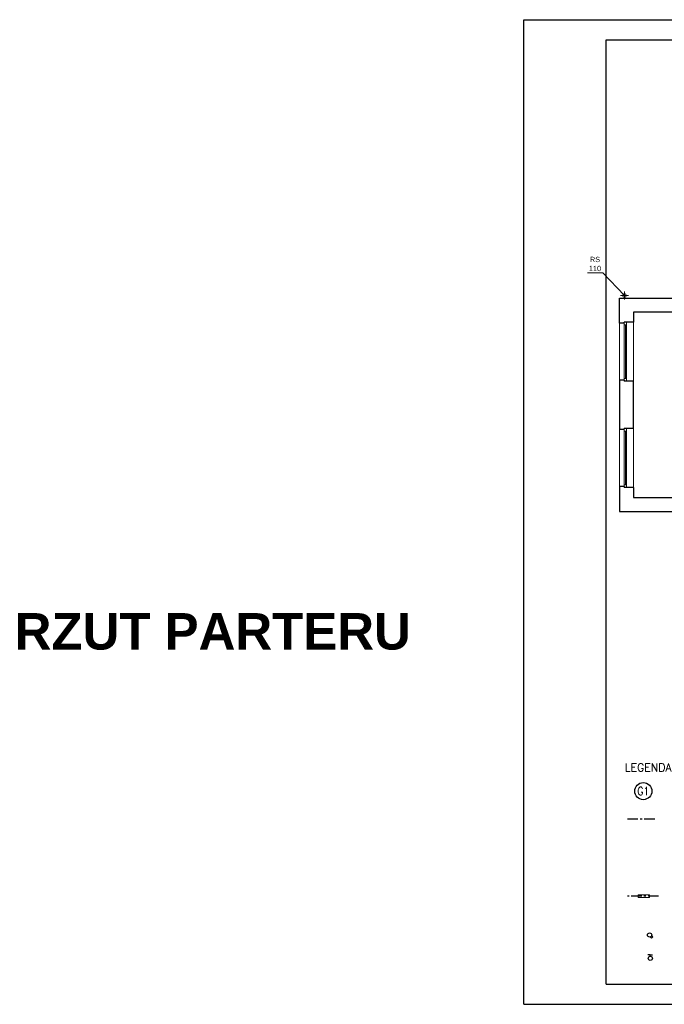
# Model space of a CAD drawing. Extents: x -220425 to -32551, y -64521 to 77206.
# Tile 3 of 59: x -218563 to -199119, y -18591 to 11109. Entities that reach past the tile are written whole.
import ezdxf
from ezdxf.enums import TextEntityAlignment as Align
from ezdxf.lldxf.tags import DXFTag

# ---------------------------------------------------------------- set-up
doc = ezdxf.new("R2010")
doc.units = 0
doc.header["$MEASUREMENT"] = 0
doc.set_wipeout_variables(frame=1)
doc.linetypes.add('Kreski i kropki', pattern=[450, 250, -100, 0, -100])
doc.linetypes.add('MITTE', pattern=[50.8, 31.75, -6.35, 6.35, -6.35])
for name, color, linetype in [('#gaz-op', 2, 'Continuous'), ('#opis', 3, 'Continuous'), ('#opisy', 252, 'Continuous'), ('_MK_opis gazu', 3, 'Continuous'), ('armatura', 6, 'Continuous'), ('Drzwi ArchiCAD', 7, 'Continuous')]:
    doc.layers.add(name, color=color, linetype=linetype)
for name, color, linetype, lineweight in [('#ks', 34, 'Continuous', 30), ('_MK_gaz', 50, 'Kreski i kropki', 30), ('ARCH TABELA_Nr_Pióra__1', 7, 'Continuous', 25), ('INWENT RURY SPUSTOWE_Nr_Pióra__21', 7, 'Continuous', 9), ('INWENT. OKNA_Nr_Pióra__5', 7, 'Continuous', 13), ('INWENT.ŚCIANY_Nr_Pióra__1', 7, 'Continuous', 25), ('IS_Zimna_woda', 5, 'SOLID', 30)]:
    doc.layers.add(name, color=color, linetype=linetype, lineweight=lineweight)
doc.styles.add('GENERATED_STYLE_11', font='arialbd.ttf')
doc.styles.add('GENERATED_STYLE_6', font='txt')
doc.styles.add('ROMANS', font='romans.shx', dxfattribs={"width": 0.85, "height": 0.11})
tags = doc.linetypes.add('SOLID', pattern=[10, 10, 0]).pattern_tags.tags
tags[6:7] = [DXFTag(74, 4), DXFTag(75, 0), DXFTag(340, '0'), DXFTag(46, 0.0), DXFTag(50, 0.0), DXFTag(44, 0.0), DXFTag(45, 0.0)]
tags[4:5] = [DXFTag(74, 4), DXFTag(75, 0), DXFTag(340, '0'), DXFTag(46, 0.0), DXFTag(50, 0.0), DXFTag(44, 0.0), DXFTag(45, 0.0)]

# ---------------------------------------------------------------- blocks, each defined once
blk = doc.blocks.new('A$C382C6C0C')
at = {"layer": '#ks', "color": 7, "lineweight": -3}
for p, q in [((-248.5, -2909), (-248.5, 61)), ((-248.5, 61), (3951.5, 61)), ((3951.5, -2909), (3951.5, 61)), ((0, -2848), (0, 0)), ((0, 0), (3890.5, 0)), ((3890.5, -2848), (3890.5, 0)), ((0, -2848), (3890.5, -2848)), ((-248.5, -2909), (3951.5, -2909))]:
    blk.add_line(p, q, dxfattribs=at)
blk = doc.blocks.new('A$C68B6B573')
at = {"layer": 'INWENT RURY SPUSTOWE_Nr_Pióra__21', "color": 252, "linetype": 'Continuous'}
for p, q in [((-4188, 13491), (-3725, 13491)), ((-3725, 13491), (-3070, 12805)), ((-3190, 12805), (-2950, 12805)), ((-3070, 12685), (-3070, 12925))]:
    blk.add_line(p, q, dxfattribs=at)
blk.add_circle((-3070, 12805), 55, dxfattribs=at)
at = {"layer": 'INWENT. OKNA_Nr_Pióra__5', "color": 252, "linetype": 'Continuous'}
for p, q in [((-3220, 10250), (-3220, 11970)), ((-3080, 10220), (-3080, 12000)), ((-3005, 11920), (-3080, 11920)), ((-3042, 10300), (-3042, 11920)), ((-3005, 10220), (-3005, 12000)), ((-2800, 10220), (-2800, 12000)), ((-3005, 10300), (-3080, 10300)), ((-3220, 7040), (-3220, 8760)), ((-3080, 7010), (-3080, 8790)), ((-3005, 8710), (-3080, 8710)), ((-3042, 7090), (-3042, 8710)), ((-3005, 7010), (-3005, 8790)), ((-2800, 7010), (-2800, 8790)), ((-3005, 7090), (-3080, 7090))]:
    blk.add_line(p, q, dxfattribs=at)
at = {"layer": 'INWENT.ŚCIANY_Nr_Pióra__1', "color": 252, "linetype": 'Continuous'}
for p, q in [((-3220, 11970), (-3220, 12720)), ((-3220, 12720), (-310, 12720)), ((-340, 12300), (-2800, 12300)), ((-2800, 12300), (-2800, 12000)), ((-3080, 11970), (-3220, 11970)), ((-3080, 11970), (-3080, 12000)), ((-2800, 12000), (-3080, 12000)), ((-3080, 10250), (-3220, 10250)), ((-3220, 10250), (-3220, 8760)), ((-3080, 10250), (-3080, 10220)), ((-2800, 10220), (-3080, 10220)), ((-2800, 8790), (-2800, 10220)), ((-3080, 8760), (-3220, 8760)), ((-2800, 8790), (-3080, 8790)), ((-3080, 8760), (-3080, 8790)), ((-3080, 7040), (-3220, 7040)), ((-3220, 7040), (-3220, 6290)), ((-3080, 7040), (-3080, 7010)), ((-2800, 7010), (-3080, 7010)), ((-2800, 7010), (-2800, 6710)), ((-2800, 6710), (350, 6710)), ((-3220, 6290), (0, 6290))]:
    blk.add_line(p, q, dxfattribs=at)
at = {"layer": 'ARCH TABELA_Nr_Pióra__1', "color": 252, "linetype": 'Continuous', "insert": (-21462, 3225), "char_height": 1100, "attachment_point": 1, "style": 'GENERATED_STYLE_11'}
blk.add_mtext('{RZUT PARTERU}', dxfattribs=at)
at = {"layer": 'INWENT RURY SPUSTOWE_Nr_Pióra__21', "color": 252, "linetype": 'Continuous', "insert": (-3957, 13971), "char_height": 160, "width": 462.76, "attachment_point": 2, "line_spacing_factor": 1.015474, "style": 'GENERATED_STYLE_6'}
blk.add_mtext('{RS 110}', dxfattribs=at)

msp = doc.modelspace()

# ---------------------------------------------------------------- block references
at = {"layer": 'Drzwi ArchiCAD'}
msp.add_blockref('A$C68B6B573', (-197252.38, -10015.148), dxfattribs=at)

# ---------------------------------------------------------------- next in the draw order: wipeouts: each hides what was drawn before it
msp.add_wipeout([(-200658.846, -11027.555), (-183525.651, -11027.555), (-183525.651, -17981.116), (-200875.213, -17981.116)]).dxf.layer = 'Drzwi ArchiCAD'

# ---------------------------------------------------------------- next in the draw order: linework, layer by layer
at = {"layer": '#gaz-op', "color": 0}
msp.add_circle((-199752.396, -12160.69), 257.76, dxfattribs=at)
at = {"layer": '_MK_gaz', "color": 6, "linetype": 'Continuous', "lineweight": 20, "ltscale": 20}
msp.add_lwpolyline([(-199908.305, -15364.965), (-199567.54, -15364.965), (-199567.54, -15287.554), (-199908.305, -15287.554)], close=True, dxfattribs=at)
at = {"layer": '_MK_opis gazu', "color": 6}
for p, q in [((-199542.371, -17099.198), (-199613.498, -17099.459)), ((-199542.371, -17099.198), (-199471.244, -17098.938)), ((-199542.211, -17142.875), (-199542.371, -17099.198))]:
    msp.add_line(p, q, dxfattribs=at)
msp.add_ellipse((-199542.053, -17205.13), major_axis=(44.183, -43.86), ratio=1, start_param=3.926990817, end_param=10.210176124, dxfattribs=at)
at = {"layer": 'armatura'}
for p, q in [((-199543.752, -16560.535), (-199509.078, -16595.208)), ((-199468.328, -16554.458), (-199509.078, -16595.208)), ((-199503.001, -16519.785), (-199468.328, -16554.458))]:
    msp.add_line(p, q, dxfattribs=at)
msp.add_circle((-199563.869, -16499.667), 64.106, dxfattribs=at)
at = {"layer": 'IS_Zimna_woda', "color": 2, "linetype": 'MITTE', "ltscale": 10}
for p, q in [((-200232.343, -12992.399), (-199354.965, -12992.399)), ((-199291.167, -15326.259), (-200232.343, -15326.259))]:
    msp.add_line(p, q, dxfattribs=at)

# ---------------------------------------------------------------- next in the draw order: block references
at = {"layer": '#ks', "color": 1, "lineweight": 35, "xscale": 10, "yscale": 10, "zscale": 10}
msp.add_blockref('A$C382C6C0C', (-200875.213, 10498.884), dxfattribs=at)

# ---------------------------------------------------------------- next in the draw order: texts
at = {"layer": '#opis', "color": 7, "style": 'ROMANS'}
msp.add_text('LEGENDA', height=240, dxfattribs=at).set_placement((-200310.059, -11565.991))
at = {"layer": '#opisy', "color": 3, "style": 'ROMANS', "width": 0.8}
msp.add_text('G1', height=252, dxfattribs=at).set_placement((-199752.396, -12160.69), align=Align.MIDDLE_CENTER)

doc.saveas('drawing.dxf')
